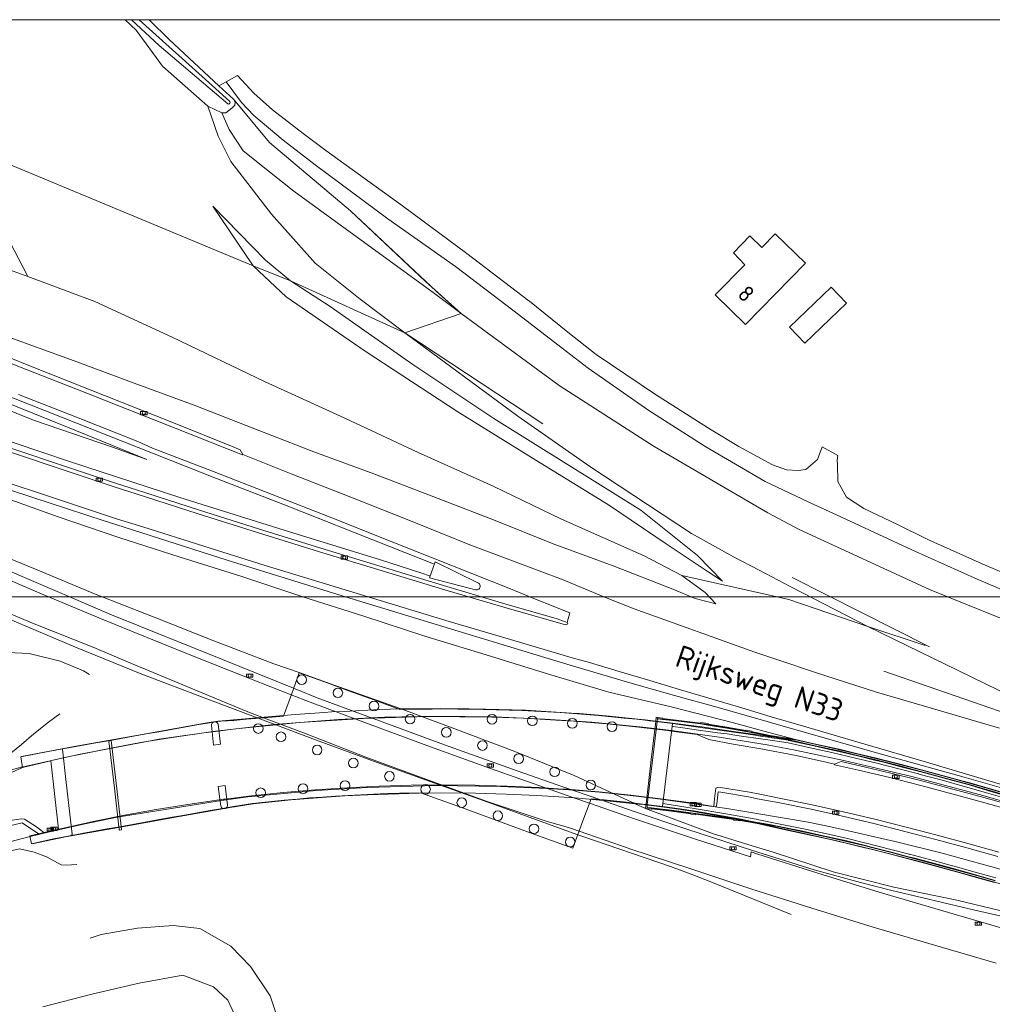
# Model space of a CAD drawing. Header units: metres. Extents: x 232777 to 233627, y 552866 to 554495.
# Tile 19 of 26: x 233156 to 233308, y 554337 to 554490. Entities that reach past the tile are written whole.
import ezdxf
from ezdxf.enums import TextEntityAlignment as Align

# ---------------------------------------------------------------- set-up
doc = ezdxf.new("R2010")
doc.units = ezdxf.units.M
doc.layers.get('0').update_dxf_attribs({"color": 251, "lineweight": 13})
doc.layers.get('Defpoints').update_dxf_attribs({"color": 241, "lineweight": 13})
for name, color, linetype, lineweight in [('A11_Hoofdgebouw_BAG_F', 7, 'Continuous', 18), ('B01_Hoofdgebouw', 7, 'Continuous', 18), ('B12_Bijgebouw_BAG', 7, 'Continuous', 13), ('B45_Kunstwerk_niveau1', 7, 'Continuous', 13), ('Q09_Vangrail', 251, 'BV-GELEIDERAIL', 13), ('Q20_Straatkolk_hart', 251, 'Continuous', 13), ('T01_Muur', 251, 'Continuous', 13), ('T02_Raster', 251, 'IE-TERREINAFSCHEIDING-KUNSTMATIG-OPEN', 13), ('T03_Hek', 251, 'IE-TERREINAFSCHEIDING-KUNSTMATIG-OPEN', 13), ('T09_Insteek_sloot', 144, 'Continuous', 13), ('T10_Cultuurscheiding', 251, 'Continuous', 13), ('T12_Taludlijn_Cultuurscheiding', 251, 'Continuous', 13), ('T13_Taludlijn', 251, 'Continuous', 13), ('T25_Erfscheiding', 251, 'Continuous', 13), ('T26_Onderdoorgang_topo', 251, 'Continuous', 13), ('V01_Kantgeslverh', 251, 'Continuous', 13), ('V05_Kanthalfverh', 251, 'Continuous', 13), ('V25_Kantverharding_niveau1', 251, 'Continuous', 13), ('W11_Waterlijn', 144, 'Continuous', 13)]:
    doc.layers.add(name, color=color, linetype=linetype, lineweight=lineweight)
doc.layers.add('Z02_Huisnummer', color=7, linetype='Continuous')
doc.layers.add('Z06_Straatnaam_1000', color=7, linetype='Continuous')
doc.styles.add('NLCS-ISO', font='NLCS-ISO.ttf', dxfattribs={"height": 2.5})
doc.linetypes.add('BV-GELEIDERAIL', pattern='A,10,-3,[108,NLCS.SHX,S=1,R=0,X=0,Y=0],-3', length=16)
doc.linetypes.add('IE-TERREINAFSCHEIDING-KUNSTMATIG-OPEN', pattern='A,7,-1.5,[67,NLCS.SHX,S=0.75,R=0,X=0,Y=0],-1.5', length=10)

# ---------------------------------------------------------------- blocks, each defined once
blk = doc.blocks.new('Q20_STRAATKOLK_HART')
at = {"color": 0}
for p, q in [((-0.5, 0.25), (-0.5, -0.25)), ((0.5, 0.25), (-0.5, 0.25)), ((0.5, 0.25), (0.5, -0.25)), ((0.5, -0.25), (-0.5, -0.25))]:
    blk.add_line(p, q, dxfattribs=at)
blk.add_circle((0, 0), 0.245, dxfattribs=at)

msp = doc.modelspace()

# ---------------------------------------------------------------- linework, layer by layer
at = {"layer": 'A11_Hoofdgebouw_BAG_F'}
msp.add_lwpolyline([(233271.93, 554454.99), (233270.07, 554456.78), (233267.49, 554454.13), (233269.27, 554452.28)], dxfattribs=at)
at = {"layer": 'B01_Hoofdgebouw'}
msp.add_lwpolyline([(233271.93, 554454.99), (233274.01, 554457.12), (233278.72, 554452.51), (233269.37, 554442.97), (233264.67, 554447.58), (233269.27, 554452.28)], dxfattribs=at)
at = {"layer": 'B12_Bijgebouw_BAG'}
msp.add_lwpolyline([(233282.75, 554448.79), (233285.15, 554446.3), (233278.66, 554440.04), (233276.26, 554442.52), (233282.75, 554448.79)], dxfattribs=at)
at = {"layer": 'B45_Kunstwerk_niveau1'}
for points in [[(233157.7, 554363.2), (233162.2, 554364.25), (233161, 554374.92), (233156.58, 554373.87), (233156.33, 554375.53), (233160.81, 554376.4), (233166.03, 554377.35), (233168, 554377.69), (233169.98, 554378.04), (233171.95, 554378.38), (233173.91, 554378.74), (233175.88, 554379.1), (233177.85, 554379.45), (233179.82, 554379.8), (233181.79, 554380.15), (233183.76, 554380.5), (233185.73, 554380.85), (233186.54, 554380.98), (233187.56, 554381.07), (233189.55, 554381.21), (233191.54, 554381.4), (233193.54, 554381.56), (233195.53, 554381.72), (233197.29, 554381.87), (233198.52, 554385.26), (233199.75, 554388.65), (233203.67, 554387.22), (233207.6, 554385.78), (233211.52, 554384.35), (233215.45, 554382.91), (233217.49, 554382.95), (233219.49, 554382.97), (233220.49, 554382.97), (233222.49, 554383), (233224.49, 554382.98), (233226.49, 554382.96), (233228.49, 554382.93), (233230.49, 554382.87), (233232.49, 554382.81), (233234.49, 554382.73), (233236.48, 554382.63), (233238.48, 554382.53), (233240.48, 554382.42), (233242.47, 554382.27), (233244.47, 554382.12), (233246.46, 554381.97), (233248.45, 554381.77), (233250.44, 554381.58)], [(233252.43, 554381.38), (233253.71, 554381.23), (233254.42, 554381.14), (233255.38, 554381.02), (233257.97, 554380.73), (233256.42, 554367.76), (233253.86, 554368.11), (233253.31, 554368.17), (233252.18, 554368.3), (233251.32, 554368.4), (233249.33, 554368.61), (233247.34, 554368.8), (233245.28, 554368.97), (233243.87, 554365.12), (233242.46, 554361.27), (233236.52, 554363.43), (233230.57, 554365.6), (233224.63, 554367.77), (233218.68, 554369.93), (233215.38, 554369.85), (233213.38, 554369.79), (233211.38, 554369.71), (233209.38, 554369.62), (233207.39, 554369.52), (233205.39, 554369.4), (233203.4, 554369.26), (233201.4, 554369.12), (233199.41, 554368.95), (233197.42, 554368.76), (233195.43, 554368.57), (233193.44, 554368.37), (233192.44, 554368.25), (233191.45, 554368.09), (233189.48, 554367.76), (233188.11, 554367.54), (233185.54, 554367.08), (233183.57, 554366.73), (233181.6, 554366.38), (233179.63, 554366.04), (233177.66, 554365.68), (233175.69, 554365.33), (233173.73, 554364.98), (233171.76, 554364.63), (233169.79, 554364.28), (233167.82, 554363.91), (233165.85, 554363.57), (233163.46, 554363.11), (233161.43, 554362.72), (233157.99, 554361.97), (233157.7, 554363.2)], [(233250.44, 554381.58), (233252.43, 554381.38)]]:
    msp.add_lwpolyline(points, dxfattribs=at)
at = {"layer": 'Defpoints'}
for points in [[(232777.83, 552874.49), (232777.83, 554490.49), (233626.33, 554490.49), (233626.33, 552874.49)], [(232867.83, 554400.49), (233536.33, 554400.49), (233536.33, 552964.49), (232867.83, 552964.49)]]:
    msp.add_lwpolyline(points, close=True, dxfattribs=at)
at = {"layer": 'Q09_Vangrail'}
for points in [[(233169.86, 554425.66), (233152.86, 554432.37)], [(233163.89, 554421.6), (233146.59, 554427.39)], [(233186.84, 554418.96), (233169.86, 554425.66)], [(233143.03, 554420.91), (233160.73, 554415.13)], [(233181.12, 554415.99), (233163.89, 554421.6)], [(233197.2, 554414.91), (233186.84, 554418.96)], [(233198.23, 554410.6), (233181.12, 554415.99)], [(233160.73, 554415.13), (233169.31, 554412.34)], [(233213.97, 554408.28), (233197.2, 554414.91)], [(233169.31, 554412.34), (233171.12, 554411.77)], [(233171.12, 554411.77), (233188.51, 554406.22)], [(233212.25, 554406.28), (233198.23, 554410.6)], [(233220.69, 554405.65), (233213.97, 554408.28)], [(233170.48, 554397.67), (233150.89, 554406.02)], [(233188.51, 554406.22), (233205.75, 554400.85)], [(233218.9, 554404.17), (233212.25, 554406.28)], [(233220.07, 554403.43), (233220.94, 554405.94)], [(233220.94, 554405.94), (233227.74, 554402.62)], [(233220.08, 554403.74), (233218.9, 554404.17)], [(233227.24, 554401.59), (233220.07, 554403.43)], [(233227.74, 554402.62), (233227.87, 554402.5)], [(233227.87, 554402.5), (233227.93, 554402.37)], [(233227.93, 554402.37), (233227.99, 554402.2)], [(233227.99, 554402.2), (233227.99, 554402.05)], [(233205.75, 554400.85), (233223.37, 554395.47)], [(233227.38, 554401.58), (233227.24, 554401.59)], [(233227.52, 554401.59), (233227.38, 554401.58)], [(233227.63, 554401.62), (233227.52, 554401.59)], [(233227.76, 554401.69), (233227.63, 554401.62)], [(233227.86, 554401.78), (233227.76, 554401.69)], [(233227.94, 554401.92), (233227.86, 554401.78)], [(233227.99, 554402.05), (233227.94, 554401.92)], [(233164.86, 554392.62), (233148.1, 554399.72)], [(233187.76, 554390.69), (233170.48, 554397.67)], [(233223.37, 554395.47), (233241, 554390.14)], [(233175.17, 554388.41), (233164.86, 554392.62)], [(233198.87, 554386.22), (233187.76, 554390.69)], [(233241, 554390.14), (233251.34, 554387.09)], [(233185.31, 554384.55), (233175.17, 554388.41)], [(233311.73, 554381.72), (233290.98, 554388.88)], [(233251.34, 554387.09), (233258.31, 554385.09)], [(233193.36, 554381.54), (233185.31, 554384.55)], [(233258.31, 554385.09), (233265.13, 554383.21)], [(233265.13, 554383.21), (233273.27, 554380.86)], [(233195.78, 554380.58), (233205.89, 554381.36)], [(233205.89, 554381.36), (233213.05, 554381.7)], [(233213.05, 554381.7), (233221.13, 554381.87)], [(233221.13, 554381.87), (233230.21, 554381.77)], [(233230.21, 554381.77), (233238.09, 554381.41)], [(233238.09, 554381.41), (233245.42, 554380.95)], [(233245.42, 554380.95), (233253.38, 554380.14)], [(233273.27, 554380.86), (233289.44, 554376.28)], [(233177.9, 554378.26), (233186.68, 554379.53)], [(233186.73, 554379.54), (233195.78, 554380.58)], [(233253.38, 554380.14), (233257.81, 554379.61)], [(233257.81, 554379.61), (233265.27, 554378.58)], [(233165.3, 554375.91), (233177.9, 554378.26)], [(233265.27, 554378.58), (233272.75, 554377.4)], [(233272.75, 554377.4), (233277.11, 554376.59)], [(233277.11, 554376.59), (233284.73, 554374.97)], [(233289.44, 554376.28), (233303.48, 554372.35)], [(233156.91, 554374.04), (233165.3, 554375.91)], [(233284.73, 554374.97), (233295.32, 554372.44)], [(233141.53, 554369.93), (233156.59, 554373.95)], [(233156.59, 554373.95), (233156.91, 554374.04)], [(233295.32, 554372.44), (233305.82, 554369.63)], [(233303.48, 554372.35), (233321, 554367.35)], [(233191.72, 554369.28), (233202.46, 554370.3)], [(233202.46, 554370.3), (233210.42, 554370.75)], [(233210.42, 554370.75), (233221.1, 554371.06)], [(233221.1, 554371.06), (233231.16, 554370.92)], [(233231.16, 554370.92), (233238.36, 554370.59)], [(233238.36, 554370.59), (233242.64, 554370.34)], [(233242.64, 554370.34), (233246.62, 554370)], [(233246.62, 554370), (233252.31, 554369.41)], [(233171.33, 554366.12), (233187.94, 554368.77)], [(233187.99, 554368.78), (233191.72, 554369.28)], [(233252.02, 554366.99), (233246.63, 554368.86)], [(233252.31, 554369.41), (233256.53, 554368.89)], [(233256.53, 554368.89), (233266.46, 554367.45)], [(233305.82, 554369.63), (233316.08, 554366.72)], [(233260.22, 554364.23), (233252.02, 554366.99)], [(233266.46, 554367.45), (233271.15, 554366.71)], [(233166.11, 554365.04), (233171.33, 554366.12)], [(233271.15, 554366.71), (233279.15, 554365.32)], [(233279.15, 554365.32), (233282.71, 554364.62)], [(233157.75, 554363.11), (233160.55, 554363.79)], [(233160.55, 554363.79), (233166.11, 554365.04)], [(233270.3, 554360.98), (233260.22, 554364.23)], [(233282.71, 554364.62), (233293.14, 554362.23)], [(233153.4, 554361.98), (233157.75, 554363.11)], [(233257.69, 554358.42), (233243.69, 554363.19), (233243.22, 554363.36)], [(233293.14, 554362.23), (233300.06, 554360.49)], [(233280.11, 554357.91), (233270.3, 554360.98)], [(233300.06, 554360.49), (233310.6, 554357.57)], [(233257.69, 554358.42), (233260.88, 554357.22)], [(233287.31, 554355.91), (233280.11, 554357.91)], [(233260.88, 554357.22), (233264.21, 554355.94)], [(233264.21, 554355.94), (233269.24, 554353.9)], [(233292.02, 554354.74), (233287.31, 554355.91)], [(233305.14, 554351.61), (233292.02, 554354.74)], [(233269.24, 554353.9), (233276.52, 554350.96)], [(233320.12, 554348.21), (233305.14, 554351.61)]]:
    msp.add_lwpolyline(points, dxfattribs=at)
at = {"layer": 'T01_Muur'}
for points in [[(233254.68, 554375.09), (233255.38, 554381.02)], [(233255.38, 554381.02), (233255.46, 554381.72)], [(233255.46, 554381.72), (233255.7, 554381.68)], [(233255.67, 554381.46), (233255.62, 554381.04)], [(233255.7, 554381.68), (233255.67, 554381.46)], [(233256.43, 554381.35), (233255.67, 554381.46)], [(233255.7, 554381.68), (233256.46, 554381.57)], [(233255.73, 554381.53), (233256.44, 554381.42)], [(233258.04, 554381.17), (233256.43, 554381.35)], [(233256.44, 554381.42), (233259.4, 554381.09)], [(233256.46, 554381.57), (233256.45, 554381.49)], [(233256.45, 554381.49), (233259.41, 554381.16)], [(233259.4, 554381.02), (233258.04, 554381.17)], [(233259.4, 554381.09), (233262.38, 554380.72)], [(233262.37, 554380.65), (233259.4, 554381.02)], [(233259.41, 554381.16), (233262.39, 554380.79)], [(233263.51, 554380.48), (233262.37, 554380.65)], [(233262.38, 554380.72), (233263.52, 554380.55)], [(233262.39, 554380.79), (233262.4, 554380.87)], [(233262.4, 554380.87), (233263.54, 554380.7)], [(233263.54, 554380.7), (233263.53, 554380.62)], [(233266.46, 554380.01), (233263.51, 554380.48)], [(233263.52, 554380.55), (233266.47, 554380.08)], [(233263.53, 554380.62), (233266.48, 554380.15)], [(233269.42, 554379.47), (233266.46, 554380.01)], [(233266.47, 554380.08), (233269.43, 554379.54)], [(233266.48, 554380.15), (233269.45, 554379.61)], [(233270.25, 554379.32), (233269.42, 554379.47)], [(233269.43, 554379.54), (233270.27, 554379.39)], [(233269.45, 554379.61), (233269.46, 554379.69)], [(233269.46, 554379.69), (233270.3, 554379.54)], [(233276.08, 554378.11), (233273.18, 554378.74), (233272.96, 554378.78), (233270.25, 554379.32)], [(233270.27, 554379.39), (233272.97, 554378.85), (233273.19, 554378.8), (233276.15, 554378.17)], [(233270.3, 554379.54), (233270.28, 554379.46)], [(233270.28, 554379.46), (233272.98, 554378.92), (233273.21, 554378.87), (233277.18, 554378.23)], [(233276.13, 554378.1), (233276.08, 554378.11)], [(233277.1, 554377.89), (233276.13, 554378.1)], [(233276.15, 554378.17), (233277.12, 554377.96)], [(233280.04, 554377.24), (233277.1, 554377.89)], [(233277.12, 554377.96), (233280.05, 554377.31)], [(233277.18, 554378.23), (233280.11, 554377.58)], [(233280.11, 554377.58), (233283.02, 554376.92)], [(233282.94, 554376.58), (233280.04, 554377.24)], [(233280.05, 554377.31), (233282.96, 554376.65)], [(233283.94, 554376.37), (233282.94, 554376.58)], [(233282.96, 554376.65), (233283.95, 554376.44)], [(233283.02, 554376.92), (233284.02, 554376.71)], [(233286.84, 554375.68), (233283.94, 554376.37)], [(233283.95, 554376.44), (233286.85, 554375.74)], [(233284.02, 554376.71), (233286.92, 554376.02)], [(233254.56, 554374.11), (233254.68, 554375.09)], [(233289.74, 554374.97), (233286.84, 554375.68)], [(233286.85, 554375.74), (233289.76, 554375.04)], [(233286.92, 554376.02), (233289.83, 554375.31)], [(233290.74, 554374.74), (233289.74, 554374.97)], [(233289.76, 554375.04), (233290.76, 554374.8)], [(233289.83, 554375.31), (233290.83, 554375.08)], [(233293.63, 554373.99), (233290.74, 554374.74)], [(233290.76, 554374.8), (233293.65, 554374.06)], [(233290.83, 554375.08), (233293.72, 554374.33)], [(233253.86, 554368.19), (233254.56, 554374.11)], [(233296.52, 554373.23), (233293.63, 554373.99)], [(233293.65, 554374.06), (233296.54, 554373.3)], [(233293.72, 554374.33), (233296.61, 554373.57)], [(233297.51, 554372.96), (233296.52, 554373.23)], [(233296.54, 554373.3), (233297.53, 554373.03)], [(233296.61, 554373.57), (233297.6, 554373.3)], [(233300.38, 554372.19), (233297.51, 554372.96)], [(233297.53, 554373.03), (233300.4, 554372.26)], [(233297.6, 554373.3), (233300.47, 554372.53)], [(233303.27, 554371.4), (233300.38, 554372.19)], [(233300.4, 554372.26), (233303.29, 554371.46)], [(233300.47, 554372.53), (233303.36, 554371.73)], [(233303.29, 554371.46), (233304.28, 554371.2)], [(233303.36, 554371.73), (233304.36, 554371.47)], [(233304.36, 554371.47), (233307.22, 554370.64)], [(233304.26, 554371.14), (233303.27, 554371.4)], [(233307.12, 554370.3), (233304.26, 554371.14)], [(233304.28, 554371.2), (233307.14, 554370.37)], [(233310, 554369.47), (233307.12, 554370.3)], [(233307.14, 554370.37), (233310.02, 554369.54)], [(233307.22, 554370.64), (233310.1, 554369.81)], [(233253.77, 554367.45), (233253.86, 554368.19)], [(233254, 554367.42), (233253.77, 554367.45)], [(233254, 554367.42), (233254.02, 554367.64)], [(233254.68, 554367.36), (233254, 554367.42)], [(233254.06, 554368.03), (233254.02, 554367.64)], [(233254.02, 554367.64), (233254.71, 554367.58)], [(233254.06, 554367.57), (233254.7, 554367.51)], [(233254.69, 554367.44), (233254.68, 554367.36)], [(233257.83, 554367.05), (233254.69, 554367.44)], [(233254.7, 554367.51), (233257.84, 554367.12)], [(233254.71, 554367.58), (233256.4, 554367.37)], [(233256.4, 554367.37), (233257.84, 554367.19)], [(233260.83, 554366.66), (233257.83, 554367.05)], [(233257.84, 554367.19), (233260.85, 554366.8)], [(233257.84, 554367.12), (233260.84, 554366.73)], [(233260.85, 554366.8), (233261.63, 554366.71)], [(233260.82, 554366.58), (233260.83, 554366.66)], [(233261.6, 554366.49), (233260.82, 554366.58)], [(233260.84, 554366.73), (233261.62, 554366.64)], [(233261.62, 554366.57), (233261.6, 554366.49)], [(233261.62, 554366.64), (233264.58, 554366.22)], [(233264.57, 554366.15), (233261.62, 554366.57)], [(233261.63, 554366.71), (233264.58, 554366.29)], [(233267.54, 554365.73), (233264.57, 554366.15)], [(233264.58, 554366.29), (233267.56, 554365.86)], [(233264.58, 554366.22), (233267.55, 554365.8)], [(233267.53, 554365.65), (233267.54, 554365.73)], [(233268.52, 554365.52), (233267.53, 554365.65)], [(233267.55, 554365.8), (233268.54, 554365.67)], [(233267.56, 554365.86), (233268.55, 554365.73)], [(233268.53, 554365.6), (233268.52, 554365.52)], [(233270.92, 554365.18), (233268.53, 554365.6)], [(233268.54, 554365.67), (233270.93, 554365.25)], [(233268.55, 554365.73), (233270.95, 554365.32)], [(233270.95, 554365.32), (233271.5, 554365.22)], [(233271.48, 554365.08), (233270.92, 554365.18)], [(233270.93, 554365.25), (233271.49, 554365.15)], [(233275.36, 554364.19), (233271.48, 554365.08)], [(233271.49, 554365.15), (233274.42, 554364.64)], [(233271.5, 554365.22), (233274.45, 554364.71)], [(233274.42, 554364.64), (233275.42, 554364.46)], [(233274.45, 554364.71), (233275.43, 554364.53)], [(233278.27, 554363.58), (233275.36, 554364.19)], [(233275.42, 554364.46), (233278.33, 554363.85)], [(233275.43, 554364.53), (233278.35, 554363.92)], [(233278.33, 554363.85), (233281.26, 554363.2)], [(233278.35, 554363.92), (233281.28, 554363.27)], [(233281.2, 554362.93), (233278.27, 554363.58)], [(233282.19, 554362.72), (233281.2, 554362.93)], [(233281.26, 554363.2), (233282.25, 554363)], [(233281.28, 554363.27), (233282.27, 554363.07)], [(233285.1, 554362.07), (233282.19, 554362.72)], [(233282.25, 554363), (233285.16, 554362.34)], [(233282.27, 554363.07), (233285.18, 554362.41)], [(233285.16, 554362.34), (233288.08, 554361.62)], [(233285.18, 554362.41), (233288.09, 554361.69)], [(233288.01, 554361.35), (233285.1, 554362.07)], [(233288.97, 554361.12), (233288.01, 554361.35)], [(233288.08, 554361.62), (233289.03, 554361.39)], [(233288.09, 554361.69), (233289.05, 554361.46)], [(233291.86, 554360.38), (233288.97, 554361.12)], [(233289.03, 554361.39), (233291.93, 554360.65)], [(233289.05, 554361.46), (233291.95, 554360.72)], [(233291.95, 554360.72), (233294.84, 554359.95)], [(233294.75, 554359.61), (233291.86, 554360.38)], [(233291.93, 554360.65), (233294.82, 554359.88)], [(233295.73, 554359.37), (233294.75, 554359.61)], [(233294.82, 554359.88), (233295.8, 554359.64)], [(233294.84, 554359.95), (233295.82, 554359.7)], [(233298.64, 554358.59), (233295.73, 554359.37)], [(233295.8, 554359.64), (233298.71, 554358.86)], [(233295.82, 554359.7), (233298.73, 554358.93)], [(233301.52, 554357.8), (233298.64, 554358.59)], [(233298.71, 554358.86), (233301.59, 554358.07)], [(233298.73, 554358.93), (233301.61, 554358.14)], [(233302.49, 554357.54), (233301.52, 554357.8)], [(233301.59, 554358.07), (233302.56, 554357.81)], [(233301.61, 554358.14), (233302.58, 554357.88)], [(233302.56, 554357.81), (233305.45, 554357)], [(233302.58, 554357.88), (233305.47, 554357.07)], [(233305.37, 554356.73), (233302.49, 554357.54)], [(233308.25, 554355.92), (233305.37, 554356.73)], [(233305.45, 554357), (233308.32, 554356.19)], [(233305.47, 554357.07), (233308.34, 554356.25)]]:
    msp.add_lwpolyline(points, dxfattribs=at)
at = {"layer": 'T02_Raster'}
for points in [[(233225.04, 554444.65), (233221.13, 554448.16), (233207.75, 554460.69), (233195.13, 554471.34), (233189.48, 554478.09)], [(233225.04, 554444.65), (233240.32, 554433.45), (233255.15, 554423.93), (233272.89, 554413.6), (233277.77, 554410.96)], [(233314.57, 554394.99), (233298.1, 554401.64), (233277.77, 554410.96)], [(233272.95, 554378.72), (233272.46, 554378.78), (233267.51, 554379.46), (233262.56, 554380.18), (233257.6, 554380.83), (233255.39, 554381.09)], [(233364.53, 554353.83), (233359.73, 554355.23), (233354.94, 554356.64), (233350.14, 554358.05), (233345.34, 554359.47), (233340.55, 554360.87), (233335.75, 554362.28), (233330.95, 554363.69), (233326.15, 554365.1), (233317.28, 554367.68), (233314.49, 554368.47), (233306.51, 554370.77), (233301.7, 554372.13), (233296.87, 554373.45), (233292.03, 554374.72), (233287.17, 554375.9), (233282.3, 554377.02), (233277.42, 554378.11), (233272.95, 554378.72)], [(233253.84, 554368.03), (233257.11, 554367.62), (233260.71, 554367.1), (233265.38, 554366.28), (233270.15, 554365.45), (233270.94, 554365.27)], [(233270.94, 554365.27), (233276.2, 554364.07), (233283.22, 554362.53), (233289.05, 554361.15), (233297.16, 554359.04), (233305.26, 554356.82), (233311.04, 554355.19), (233316.79, 554353.49), (233320.25, 554352.48), (233324.84, 554351.12), (233330.6, 554349.41), (233337.51, 554347.39), (233346.7, 554344.67), (233354.76, 554342.31), (233361.72, 554340.25)]]:
    msp.add_lwpolyline(points, dxfattribs=at)
at = {"layer": 'T03_Hek'}
for points in [[(233203.7, 554382.42), (233199.14, 554382.11)], [(233204.8, 554382.52), (233203.7, 554382.42)], [(233206.74, 554382.62), (233204.8, 554382.52)], [(233212.26, 554382.89), (233206.74, 554382.62)], [(233215.61, 554382.99), (233212.26, 554382.89)], [(233221.86, 554383.06), (233215.61, 554382.99)], [(233226.29, 554383.01), (233221.86, 554383.06)], [(233228.79, 554382.98), (233226.29, 554383.01)], [(233235.03, 554382.78), (233228.79, 554382.98)], [(233242.23, 554382.35), (233235.03, 554382.78)], [(233243.43, 554382.26), (233242.23, 554382.35)], [(233247.66, 554381.92), (233243.43, 554382.26)], [(233185.64, 554380.88), (233175.26, 554379.03)], [(233187.11, 554381.1), (233185.64, 554380.88)], [(233190.69, 554381.4), (233187.11, 554381.1)], [(233197.32, 554381.96), (233190.69, 554381.4)], [(233199.14, 554382.11), (233197.32, 554381.96)], [(233252.64, 554381.42), (233247.66, 554381.92)], [(233253.71, 554381.29), (233252.64, 554381.42)], [(233255.39, 554381.09), (233253.71, 554381.29)], [(233175.26, 554379.03), (233164.63, 554377.13)], [(233164.63, 554377.13), (233156.44, 554375.58)], [(233215.26, 554369.77), (233220.05, 554369.9)], [(233220.05, 554369.9), (233227.25, 554369.86)], [(233192.54, 554368.18), (233198.5, 554368.8)], [(233198.5, 554368.8), (233203.28, 554369.18)], [(233203.28, 554369.18), (233206.86, 554369.42)], [(233206.86, 554369.42), (233210.45, 554369.58)], [(233210.45, 554369.58), (233215.26, 554369.77)], [(233227.25, 554369.86), (233232.02, 554369.72)], [(233232.02, 554369.72), (233236.8, 554369.52)], [(233236.8, 554369.52), (233242.82, 554369.11)], [(233242.82, 554369.11), (233248.78, 554368.57)], [(233248.78, 554368.57), (233252.17, 554368.21)], [(233181.03, 554366.2), (233188.98, 554367.61)], [(233188.98, 554367.61), (233192.54, 554368.18)], [(233252.17, 554368.21), (233253.54, 554368.07)], [(233253.54, 554368.07), (233253.84, 554368.03)], [(233171.57, 554364.52), (233181.03, 554366.2)], [(233163.3, 554363.04), (233171.57, 554364.52)], [(233158.07, 554361.97), (233163.3, 554363.04)]]:
    msp.add_lwpolyline(points, dxfattribs=at)
at = {"layer": 'T09_Insteek_sloot'}
for points in [[(233185.5, 554477), (233178.39, 554483.23), (233174.3, 554488.88), (233172.59, 554490.49)], [(233189.48, 554478.09), (233189.73, 554477.62), (233189.7, 554477.16), (233189.3, 554476.74), (233188.29, 554475.95), (233187.67, 554475.96)], [(233187.67, 554475.96), (233185.5, 554477)]]:
    msp.add_lwpolyline(points, dxfattribs=at)
at = {"layer": 'T10_Cultuurscheiding'}
for points in [[(233187.21, 554480.19), (233188.37, 554480.81)], [(233185.5, 554477), (233187.12, 554472.33), (233189.09, 554468.38), (233195.42, 554460.16), (233202.22, 554452.52), (233209.27, 554446.92), (233216.25, 554441.65)], [(233276.14, 554400.06), (233259.45, 554403.8), (233253.55, 554406.89), (233240.67, 554412.6), (233229.99, 554417.74), (233218.29, 554422.98), (233206.88, 554428.36), (233194.46, 554434.03), (233179.94, 554440.98), (233167.86, 554446.52), (233157.42, 554450.46), (233146.64, 554471.1)], [(233192.57, 554452.1), (233153.82, 554468.23)], [(233192.57, 554452.1), (233186.25, 554461.39), (233194.5, 554452.99), (233198.39, 554449.79)], [(233198.39, 554449.79), (233204.56, 554445.77), (233217.45, 554436.7), (233230.09, 554428.27), (233241.89, 554420.97), (233253.06, 554414.01), (233261.91, 554406.93), (233265.77, 554402.94), (233263.39, 554404.48), (233256.98, 554408.76), (233248.02, 554414.81), (233236.65, 554421.79), (233224.48, 554429.36), (233210.06, 554438.81), (233197.72, 554447.28), (233192.57, 554452.1)], [(233198.39, 554449.79), (233192.57, 554452.1)], [(233216.25, 554441.65), (233198.39, 554449.79)], [(233225.04, 554444.65), (233216.25, 554441.65)], [(233276.44, 554402.02), (233271.5, 554404.63), (233267.5, 554406.74), (233260.95, 554410.38), (233245.09, 554420.81), (233233.86, 554428.65), (233216.25, 554441.65)], [(233216.25, 554441.65), (233237.76, 554427.45)], [(233276.66, 554403.51), (233298.08, 554392.69)], [(233288.48, 554395.87), (233276.44, 554402.02)], [(233288.48, 554395.87), (233276.14, 554400.06)], [(233297.44, 554392.9), (233288.48, 554395.87)], [(233162.44, 554390.45), (233157.61, 554391.65), (233153.16, 554391.83), (233145.49, 554390.22), (233136.3, 554388.44), (233132.45, 554387.78), (233125.03, 554385.38), (233117.05, 554382.9), (233107.85, 554379.95), (233105.25, 554378.83)]]:
    msp.add_lwpolyline(points, dxfattribs=at)
at = {"layer": 'T12_Taludlijn_Cultuurscheiding'}
for points in [[(233031.69, 554477.17), (233031.92, 554477.59), (233032.32, 554477.82), (233032.67, 554477.75), (233039.9, 554475.42), (233048.27, 554471.81), (233053.73, 554469.49), (233065.5, 554464.2), (233072.64, 554460.99), (233083.51, 554455.84), (233095.85, 554450.81), (233107.64, 554446.66), (233120.49, 554441.89), (233133.87, 554437.13), (233147.15, 554432.51), (233158.29, 554428.04), (233170.59, 554423.84), (233175.96, 554421.91)], [(233276.44, 554402.02), (233271.5, 554404.63), (233267.5, 554406.74), (233260.95, 554410.38), (233245.09, 554420.81), (233233.86, 554428.65), (233216.25, 554441.65), (233209.27, 554446.92), (233202.22, 554452.52), (233195.42, 554460.16), (233189.09, 554468.38), (233187.12, 554472.33), (233185.5, 554477)], [(233265.77, 554402.94), (233261.91, 554406.93), (233253.06, 554414.01), (233241.89, 554420.97), (233230.09, 554428.27), (233217.45, 554436.7), (233204.56, 554445.77), (233198.39, 554449.79), (233194.5, 554452.99), (233186.25, 554461.39)], [(233264.76, 554399.37), (233261.53, 554400.21), (233258.05, 554401.68), (233248.73, 554405.31), (233239.35, 554408.76), (233230.06, 554412.47), (233220.73, 554416.08), (233211.39, 554419.64), (233202.01, 554423.11), (233192.68, 554426.73), (233183.38, 554430.4), (233173.97, 554433.78), (233164.61, 554437.3), (233153.43, 554441.35)], [(233152.69, 554416.35), (233162.12, 554412.95), (233171.62, 554409.73), (233181.19, 554406.65), (233190.79, 554403.66), (233200.31, 554400.49), (233209.85, 554397.47), (233219.35, 554394.36), (233228.91, 554391.43), (233238.47, 554388.49), (233248.05, 554385.63), (233254.06, 554384.19), (233257.8, 554383.3), (233267.49, 554380.82), (233273.04, 554379.34)], [(233405.49, 554350), (233405.45, 554350.94), (233405.34, 554351.7), (233404.83, 554352.55), (233403.95, 554353.1), (233402.5, 554353.56), (233400.86, 554353.73), (233399.63, 554353.81), (233384.5, 554358.5), (233362.94, 554365.33), (233341.94, 554372.2), (233327.48, 554377.71), (233312.82, 554384.02), (233298.63, 554390.9), (233288.48, 554395.87), (233276.44, 554402.02)], [(233065.87, 554335.65), (233068.48, 554337.23), (233073.9, 554340.47), (233082.07, 554345.59), (233090.84, 554350.52), (233099.13, 554354.73), (233107.57, 554358.74), (233116.34, 554362.54), (233123.23, 554365.2), (233125.63, 554366.12), (233134.79, 554369.45), (233144, 554372.24), (233149.95, 554374.33), (233153.14, 554375.42), (233154.77, 554376.09), (233156.4, 554377.47), (233158.33, 554379.11), (233160.61, 554380.94), (233162.41, 554382.24)], [(233273.04, 554379.34), (233277.18, 554378.23)], [(233165.03, 554358.73), (233164.21, 554358.67), (233162.71, 554358.65), (233160.34, 554359.92), (233158.38, 554360.66), (233156.1, 554361.17), (233149.15, 554359.62), (233147.55, 554359.16), (233140.85, 554357.21), (233132.82, 554354.44), (233125.81, 554351.92), (233116.84, 554348.2), (233107, 554343.59), (233097.26, 554338.71), (233090.16, 554334.81)], [(233167.15, 554347.26), (233168.85, 554347.8), (233174.53, 554348.83), (233180.08, 554349.24), (233184.23, 554348.74), (233189.07, 554346), (233192.14, 554342.82), (233195.23, 554338.23), (233196.66, 554333.89)]]:
    msp.add_lwpolyline(points, dxfattribs=at)
at = {"layer": 'T13_Taludlijn'}
for points in [[(233068.55, 554490.49), (233071.36, 554488.04), (233079.25, 554482.25), (233087.28, 554477.35), (233096.19, 554472.92), (233104.78, 554469.19), (233113.62, 554465.8), (233124.67, 554461.7), (233134.92, 554458.27), (233146.49, 554454.39), (233157.42, 554450.46), (233167.86, 554446.52), (233179.94, 554440.98), (233194.46, 554434.03), (233206.88, 554428.36), (233218.29, 554422.98), (233229.99, 554417.74), (233240.67, 554412.6), (233253.55, 554406.89), (233259.45, 554403.8), (233263.08, 554401.15), (233264.76, 554399.37)], [(233187.67, 554475.96), (233188.8, 554473.37), (233190.98, 554470.06), (233195.39, 554466.55), (233198.92, 554463.73), (233220.83, 554447.79), (233225.04, 554444.65)], [(233175.96, 554421.91), (233163.57, 554426.95), (233150.28, 554432.29), (233137.16, 554437.39), (233122.48, 554443.09), (233109.11, 554448.38), (233095.55, 554454.55), (233084.54, 554461.15), (233074.64, 554468.02), (233065.6, 554474.34)], [(233186.25, 554461.39), (233192.57, 554452.1), (233197.72, 554447.28), (233210.06, 554438.81), (233224.48, 554429.36), (233236.65, 554421.79), (233248.02, 554414.81), (233256.98, 554408.76), (233263.39, 554404.48), (233265.77, 554402.94)], [(233038.32, 554458.12), (233057.69, 554449.99), (233072.02, 554443.98), (233076.58, 554441.92), (233085.6, 554437.59), (233094.63, 554433.27), (233103.71, 554429.08), (233112.71, 554424.71), (233121.87, 554420.7), (233130.98, 554416.55), (233140.22, 554412.74), (233149.31, 554408.57), (233158.58, 554404.81), (233167.8, 554400.93), (233177.14, 554397.32), (233186.4, 554393.6), (233195.77, 554390.02), (233199.75, 554388.68), (233205.21, 554386.72), (233214.64, 554383.39), (233215.89, 554382.92)], [(233105.25, 554378.83), (233107.85, 554379.95), (233117.05, 554382.9), (233125.03, 554385.38), (233132.45, 554387.78), (233136.3, 554388.44), (233145.49, 554390.22), (233153.16, 554391.83), (233157.61, 554391.65), (233162.44, 554390.45), (233166.09, 554388.95), (233167.05, 554388.37)], [(233251.88, 554368.33), (233252.17, 554368.2), (233253.77, 554367.45)], [(233253.77, 554367.45), (233264.22, 554363.57), (233270.4, 554361.66)], [(233270.4, 554361.66), (233273.69, 554360.64), (233283.07, 554357.58), (233292.55, 554355.22), (233302.36, 554353.18), (233312.07, 554350.83), (233321.83, 554348.61), (233331.6, 554346.47), (233341.39, 554344.3), (233351.14, 554342.14), (233360.93, 554339.93), (233367.42, 554338.94), (233372.95, 554338.55)], [(233190.58, 554333.32), (233188.61, 554337.55), (233186.35, 554339.68), (233181.59, 554341.47), (233174.79, 554340.22), (233167.39, 554338.52), (233159.74, 554336.54)]]:
    msp.add_lwpolyline(points, dxfattribs=at)
at = {"layer": 'T25_Erfscheiding'}
for points in [[(233176.32, 554490.49), (233179.51, 554487.33), (233187.21, 554480.19)], [(233187.21, 554480.19), (233189.48, 554478.09)], [(233189.48, 554478.09), (233195.13, 554471.34), (233207.75, 554460.69), (233219.38, 554449.72), (233225.04, 554444.65), (233240.32, 554433.45), (233255.15, 554423.93), (233272.89, 554413.6), (233277.77, 554410.96), (233298.1, 554401.64), (233314.57, 554394.99), (233334.53, 554388.66)]]:
    msp.add_lwpolyline(points, dxfattribs=at)
at = {"layer": 'T26_Onderdoorgang_topo'}
for points in [[(233200.89, 554387.55, 1), (233199.39, 554387.55)], [(233199.39, 554387.55, 1), (233200.89, 554387.55)], [(233206.53, 554385.5, 1), (233205.03, 554385.5)], [(233205.03, 554385.5, 1), (233206.53, 554385.5)], [(233212.17, 554383.45, 1), (233210.67, 554383.45)], [(233210.67, 554383.45, 1), (233212.17, 554383.45)], [(233194.12, 554379.94, 1), (233192.62, 554379.94)], [(233217.8, 554381.4, 1), (233216.3, 554381.4)], [(233216.3, 554381.4, 1), (233217.8, 554381.4)], [(233230.58, 554381.39, 1), (233229.08, 554381.39)], [(233229.08, 554381.39, 1), (233230.58, 554381.39)], [(233236.87, 554381.14, 1), (233235.37, 554381.14)], [(233235.37, 554381.14, 1), (233236.87, 554381.14)], [(233243.11, 554380.76, 1), (233241.61, 554380.76)], [(233241.61, 554380.76, 1), (233243.11, 554380.76)], [(233249.31, 554380.24, 1), (233247.81, 554380.24)], [(233192.62, 554379.94, 1), (233194.12, 554379.94)], [(233197.66, 554378.65, 1), (233196.16, 554378.65)], [(233223.45, 554379.35, 1), (233221.95, 554379.35)], [(233221.95, 554379.35, 1), (233223.45, 554379.35)], [(233247.81, 554380.24, 1), (233249.31, 554380.24)], [(233196.16, 554378.65, 1), (233197.66, 554378.65)], [(233229.09, 554377.29, 1), (233227.59, 554377.29)], [(233203.3, 554376.6, 1), (233201.8, 554376.6)], [(233201.8, 554376.6, 1), (233203.3, 554376.6)], [(233227.59, 554377.29, 1), (233229.09, 554377.29)], [(233208.94, 554374.55, 1), (233207.44, 554374.55)], [(233207.44, 554374.55, 1), (233208.94, 554374.55)], [(233234.73, 554375.24, 1), (233233.23, 554375.24)], [(233233.23, 554375.24, 1), (233234.73, 554375.24)], [(233214.58, 554372.49, 1), (233213.08, 554372.49)], [(233240.35, 554373.19, 1), (233238.85, 554373.19)], [(233238.85, 554373.19, 1), (233240.35, 554373.19)], [(233207.65, 554371.02, 1), (233206.15, 554371.02)], [(233213.08, 554372.49, 1), (233214.58, 554372.49)], [(233246, 554371.13, 1), (233244.5, 554371.13)], [(233194.48, 554369.92, 1), (233192.98, 554369.92)], [(233192.98, 554369.92, 1), (233194.48, 554369.92)], [(233201.09, 554370.56, 1), (233199.59, 554370.56)], [(233199.59, 554370.56, 1), (233201.09, 554370.56)], [(233206.15, 554371.02, 1), (233207.65, 554371.02)], [(233220.21, 554370.45, 1), (233218.71, 554370.45)], [(233218.71, 554370.45, 1), (233220.21, 554370.45)], [(233244.5, 554371.13, 1), (233246, 554371.13)], [(233225.86, 554368.39, 1), (233224.36, 554368.39)], [(233224.36, 554368.39, 1), (233225.86, 554368.39)], [(233231.49, 554366.34, 1), (233229.99, 554366.34)], [(233229.99, 554366.34, 1), (233231.49, 554366.34)], [(233237.13, 554364.3, 1), (233235.63, 554364.3)], [(233235.63, 554364.3, 1), (233237.13, 554364.3)], [(233242.77, 554362.24, 1), (233241.27, 554362.24)], [(233241.27, 554362.24, 1), (233242.77, 554362.24)]]:
    msp.add_lwpolyline(points, format="xyb", dxfattribs=at)
for points in [[(233246.63, 554368.86), (233240.9, 554370.84), (233233.73, 554373.35), (233222.43, 554377.42), (233202.56, 554384.73), (233198.87, 554386.22)], [(233245.03, 554368.29), (233242.46, 554369.17), (233239.05, 554370.36), (233229.61, 554373.69), (233220.21, 554377.1), (233210.83, 554380.56), (233201.46, 554384.04), (233198.5, 554385.2)], [(233215.89, 554382.92), (233224.01, 554379.89), (233233.37, 554376.36), (233242.64, 554372.59), (233251.76, 554368.39), (233251.88, 554368.33)], [(233186.05, 554380.56), (233186.11, 554380.68)], [(233186.11, 554380.68), (233186.18, 554380.8)], [(233186.18, 554380.8), (233186.29, 554380.9)], [(233186.29, 554380.9), (233186.38, 554380.94)], [(233186.38, 554380.94), (233186.47, 554380.97)], [(233186.47, 554380.97), (233186.56, 554380.98)], [(233186.56, 554380.98), (233186.67, 554380.97)], [(233186.67, 554380.97), (233186.79, 554380.94)], [(233186.79, 554380.94), (233186.88, 554380.89)], [(233186.88, 554380.89), (233186.98, 554380.8)], [(233186.98, 554380.8), (233187.05, 554380.72)], [(233187.05, 554380.72), (233187.09, 554380.6)], [(233243.22, 554363.36), (233229.92, 554368.2), (233212.48, 554374.46), (233202.31, 554378.2), (233193.36, 554381.54)], [(233243.43, 554363.91), (233241.76, 554364.49), (233238.41, 554365.45), (233228.92, 554368.63), (233219.52, 554372.04), (233210.14, 554375.49), (233200.82, 554379.13), (233194.18, 554381.61)], [(233254.06, 554368.03), (233255.62, 554381.04)], [(233186.04, 554380.45), (233186.05, 554380.56)], [(233186.39, 554377.36), (233186.04, 554380.45)], [(233187.09, 554380.6), (233187.49, 554377.51)], [(233171.6, 554364.6), (233170.9, 554370.63), (233170.07, 554377.6), (233170.05, 554377.71), (233170.07, 554378.04), (233170.38, 554378.1), (233171.27, 554370.51), (233171.96, 554364.67)], [(233162.8, 554376.76), (233162.8, 554376.73), (233163.39, 554371.53), (233164.33, 554363.45), (233164.34, 554363.35), (233164.05, 554363.22)], [(233187.49, 554377.51), (233186.39, 554377.36)], [(233187.1, 554370.92), (233188.21, 554371.07)], [(233187.51, 554367.83), (233187.1, 554370.92)], [(233188.21, 554371.07), (233188.56, 554367.98)], [(233187.55, 554367.71), (233187.51, 554367.83)], [(233187.62, 554367.63), (233187.55, 554367.71)], [(233187.72, 554367.54), (233187.62, 554367.63)], [(233187.82, 554367.49), (233187.72, 554367.54)], [(233187.92, 554367.46), (233187.82, 554367.49)], [(233188.04, 554367.45), (233187.92, 554367.46)], [(233188.13, 554367.46), (233188.04, 554367.45)], [(233188.22, 554367.49), (233188.13, 554367.46)], [(233188.31, 554367.54), (233188.22, 554367.49)], [(233188.42, 554367.64), (233188.31, 554367.54)], [(233188.49, 554367.75), (233188.42, 554367.64)], [(233188.55, 554367.87), (233188.49, 554367.75)], [(233188.56, 554367.98), (233188.55, 554367.87)]]:
    msp.add_lwpolyline(points, dxfattribs=at)
at = {"layer": 'V01_Kantgeslverh'}
for points in [[(233059.68, 554490.49), (233064.05, 554485.98), (233071.44, 554479.33), (233079.26, 554473.1), (233087.51, 554467.53), (233096.09, 554462.46), (233104.99, 554457.93), (233106.83, 554457.1), (233111.18, 554455.17), (233120.38, 554451.3), (233129.66, 554447.58), (233137.61, 554444.42), (233148.28, 554440.29), (233157.57, 554436.57), (233166.86, 554432.89), (233177.09, 554428.83), (233180.14, 554427.64), (233189.42, 554423.9), (233190.55, 554423.41), (233190.93, 554422.68)], [(233198.5, 554385.2), (233192.12, 554387.69), (233182.83, 554391.39), (233173.56, 554395.14), (233168.49, 554397.21), (233159.27, 554401.07), (233150.08, 554405.02), (233140.91, 554409), (233131.75, 554413.03), (233122.64, 554417.16), (233113.53, 554421.28), (233104.42, 554425.41), (233099.73, 554427.57), (233097.66, 554428.53), (233088.55, 554432.67), (233079.48, 554436.83), (233070.37, 554440.97), (233061.23, 554445.04), (233052.09, 554449.09), (233042.92, 554453.07), (233033.74, 554457.01), (233030.05, 554458.56), (233028.43, 554459.25)], [(233055.03, 554459.78), (233055.12, 554460.01), (233056.18, 554459.59), (233065.11, 554456.11), (233074.44, 554452.51), (233083.79, 554448.96), (233093.15, 554445.45), (233104.9, 554441.08), (233114.31, 554437.69), (233123.73, 554434.33), (233133.15, 554430.98), (233142.61, 554427.74), (233152.08, 554424.53), (233161.57, 554421.37), (233171.07, 554418.23), (233174.51, 554417.12), (233184.03, 554414.06), (233193.56, 554411.04), (233203.12, 554408.08), (233212.67, 554405.14), (233222.24, 554402.24), (233231.83, 554399.41), (233239.97, 554397.03), (233241.53, 554396.47)], [(233194.18, 554381.61), (233191.45, 554382.63), (233182.22, 554386.48), (233172.98, 554390.32), (233167.7, 554392.56), (233158.41, 554396.26), (233149.18, 554400.12), (233140.02, 554404.12), (233130.89, 554408.2), (233121.75, 554412.27), (233112.53, 554416.1), (233103.22, 554419.77), (233098.77, 554421.5), (233097.18, 554422.13), (233087.86, 554425.77), (233078.56, 554429.43), (233069.23, 554433.02), (233059.89, 554436.62), (233050.74, 554440.65), (233041.57, 554444.64), (233032.4, 554448.63), (233028.52, 554450.2), (233028.2, 554450.33)], [(233190.93, 554422.68), (233190.91, 554422.62), (233189.18, 554423.31), (233179.88, 554426.98), (233176.84, 554428.2), (233175.91, 554428.58), (233166.6, 554432.24), (233157.3, 554435.9), (233148, 554439.58)], [(233241.53, 554396.47), (233241.99, 554397.99), (233236.11, 554400.35), (233232.71, 554401.72), (233223.41, 554405.4), (233214.12, 554409.1), (233204.82, 554412.78), (233195.51, 554416.42), (233186.21, 554420.1), (233176.87, 554423.69), (233174.55, 554424.71), (233165.26, 554428.42), (233155.94, 554432.05)], [(233241.53, 554396.47), (233241.65, 554396.26), (233241.28, 554396.12), (233231.67, 554398.88), (233222.08, 554401.69), (233212.51, 554404.59), (233202.93, 554407.5), (233193.39, 554410.48), (233183.85, 554413.49), (233174.32, 554416.53), (233170.87, 554417.66), (233161.38, 554420.82), (233151.9, 554424)], [(233190.93, 554422.68), (233198.5, 554419.67), (233207.8, 554416.01), (233217.1, 554412.34), (233226.38, 554408.6), (233237.61, 554404.4), (233240.65, 554403.26), (233245.04, 554401.41), (233247.54, 554400.36), (233252.01, 554398.62), (233261.41, 554395.21), (233261.97, 554395.01), (233270.82, 554391.85), (233274.72, 554390.54)], [(233273.41, 554381.79), (233268.82, 554383.15), (233259.23, 554385.99), (233254.44, 554387.42), (233249.65, 554388.84), (233245.02, 554390.22), (233242.31, 554390.99), (233232.72, 554393.81), (233223.13, 554396.65), (233213.55, 554399.53), (233203.99, 554402.45), (233194.43, 554405.38), (233184.89, 554408.39), (233175.36, 554411.42), (233171.38, 554412.58), (233161.9, 554415.75), (233152.39, 554418.86)], [(233274.72, 554390.54), (233280.31, 554388.67), (233289.84, 554385.63), (233299.43, 554382.8), (233309.03, 554379.98)], [(233257.97, 554380.73), (233258.66, 554380.61), (233260.14, 554380.41), (233261.63, 554380.2), (233263.11, 554379.99), (233264.6, 554379.79), (233266.08, 554379.58), (233267.57, 554379.38), (233269.05, 554379.16), (233270.54, 554378.94), (233272.02, 554378.72), (233272.93, 554378.59), (233273.5, 554378.5), (233274.99, 554378.28), (233276.03, 554378.12), (233276.08, 554378.11)], [(233317.49, 554368.84), (233307.19, 554371.85), (233297.6, 554374.69), (233288.01, 554377.51), (233278.41, 554380.32), (233273.41, 554381.79)], [(233257.82, 554379.53), (233261.82, 554379.02), (233263.02, 554378.49), (233263.64, 554378.23), (233267.47, 554377.49), (233272.4, 554376.65), (233272.63, 554376.6)], [(233276.02, 554377.72), (233273.94, 554378.01), (233272.87, 554378.17), (233272.45, 554378.23), (233270.97, 554378.45), (233269.49, 554378.67), (233268.01, 554378.88), (233266.52, 554379.09), (233265.03, 554379.29), (233263.54, 554379.5), (233262.07, 554379.7), (233259.59, 554380.05), (233258.11, 554380.26), (233257.91, 554380.28)], [(233282.86, 554376.21), (233282.85, 554376.21), (233282.84, 554376.2), (233279.93, 554376.84), (233276.02, 554377.72)], [(233276.08, 554378.11), (233276.13, 554378.1), (233277.1, 554377.89), (233280.04, 554377.24), (233282.94, 554376.58), (233283.94, 554376.37), (233286.84, 554375.68), (233289.74, 554374.97), (233290.74, 554374.74), (233293.63, 554373.99), (233296.52, 554373.23), (233297.51, 554372.96), (233300.38, 554372.19), (233303.27, 554371.4), (233304.26, 554371.14), (233307.12, 554370.3), (233310, 554369.47)], [(233272.63, 554376.6), (233277.31, 554375.71), (233282.2, 554374.65), (233283.28, 554374.4)], [(233309.9, 554369.08), (233307, 554369.91), (233303.19, 554371), (233303.18, 554371.01), (233303.17, 554371.01), (233303.15, 554371.01), (233300.27, 554371.81), (233296.43, 554372.84), (233296.42, 554372.86), (233296.4, 554372.85), (233293.52, 554373.61), (233289.67, 554374.58), (233289.66, 554374.6), (233289.64, 554374.59), (233286.73, 554375.29), (233282.87, 554376.19), (233282.86, 554376.21)], [(233283.28, 554374.4), (233284.32, 554374.81), (233287.2, 554374.14), (233292.07, 554372.98), (233296.92, 554371.78), (233301.75, 554370.48), (233306.59, 554369.19), (233311.4, 554367.82)], [(233071.25, 554336.15), (233075.44, 554338.89), (233079.09, 554341.15), (233081.72, 554342.68), (233086.05, 554345.17), (233090.4, 554347.64), (233094.82, 554349.98), (233099.29, 554352.23), (233103.68, 554354.43), (233108.24, 554356.5), (233117.43, 554360.44), (233122.08, 554362.3), (233126.76, 554364.06), (233127.2, 554364.21), (233131.48, 554365.66), (233136.2, 554367.3), (233140.94, 554368.91), (233145.73, 554370.33), (233150.54, 554371.72), (233153.49, 554372.47), (233154.98, 554373.16), (233156.58, 554373.87)], [(233283.28, 554374.4), (233283.25, 554374.29), (233287.02, 554373.44), (233291.89, 554372.28), (233296.73, 554371.04), (233301.56, 554369.76), (233306.38, 554368.46), (233311.2, 554367.11)], [(233308.73, 554359.98), (233303.91, 554361.32), (233299.08, 554362.62), (233294.25, 554363.9), (233289.4, 554365.12), (233284.53, 554366.26), (233279.65, 554367.36), (233274.75, 554368.34), (233271.49, 554368.95), (233269.83, 554369.27), (233265.51, 554370.04), (233265.1, 554370.05), (233264.89, 554368.2), (233264.79, 554367.71), (233264.44, 554367.78), (233264.56, 554368.97), (233264.75, 554370.65), (233265.16, 554370.79), (233269.99, 554370), (233271.6, 554369.69)], [(233264.44, 554367.78), (233260.55, 554368.39), (233256.56, 554368.94)], [(233271.6, 554369.69), (233274.9, 554369.05), (233279.79, 554368.03), (233284.67, 554366.94), (233289.57, 554365.78), (233294.43, 554364.57), (233299.27, 554363.32), (233304.09, 554362.01), (233308.91, 554360.67)], [(233270.14, 554359.93), (233261.4, 554362.74), (233251.89, 554365.92), (233245.03, 554368.29)], [(233270.95, 554365.36), (233270.16, 554365.51), (233268.68, 554365.78), (233267.21, 554366.06), (233265.73, 554366.31), (233264.25, 554366.57), (233262.77, 554366.83), (233261.29, 554367.08), (233259.81, 554367.3), (233258.33, 554367.51), (233256.84, 554367.73), (233256.42, 554367.76)], [(233256.48, 554368.24), (233261.39, 554367.47), (233266.3, 554366.65), (233271.02, 554365.8)], [(233139.58, 554361.14), (233140.6, 554361.47), (233145.37, 554362.95), (233150.18, 554364.34), (233155, 554365.64), (233156.36, 554365.85), (233156.86, 554365.79), (233158.77, 554364.61), (233159.88, 554363.71)], [(233270.95, 554365.36), (233271.63, 554365.24), (233273.11, 554364.96), (233274.4, 554364.72)], [(233271.02, 554365.8), (233271.22, 554365.76), (233274.55, 554365.09)], [(233159.08, 554363.52), (233156.52, 554365.22), (233155.22, 554364.92), (233150.38, 554363.64), (233145.58, 554362.24), (233141.03, 554360.78), (233140.82, 554360.71), (233136.06, 554359.18), (233131.34, 554357.52), (233126.64, 554355.81), (233121.99, 554353.96), (233117.37, 554352.06), (233112.79, 554350.05), (233108.23, 554347.98), (233103.72, 554345.82), (233099.26, 554343.56), (233094.83, 554341.24), (233090.45, 554338.81), (233086.11, 554336.33)], [(233171.69, 554364.1), (233171.65, 554364.14), (233171.64, 554364.23), (233171.6, 554364.6)], [(233171.96, 554364.67), (233172.03, 554364.14), (233171.69, 554364.1)], [(233269.43, 554355.19), (233260.71, 554358.1), (233251.33, 554361.19), (233251.21, 554361.23), (233243.43, 554363.91)], [(233274.45, 554364.71), (233274.4, 554364.72)], [(233274.55, 554365.09), (233278.44, 554364.3), (233281.35, 554363.67)], [(233281.35, 554363.67), (233281.35, 554363.65)], [(233281.35, 554363.65), (233281.37, 554363.65)], [(233281.37, 554363.65), (233281.38, 554363.66)], [(233281.38, 554363.66), (233285.3, 554362.77), (233288.15, 554362.08)], [(233270.25, 554360.7), (233270.14, 554359.93)], [(233270.25, 554360.7), (233271.15, 554360.41), (233280.68, 554357.37), (233290.23, 554354.43), (233299.83, 554351.59), (233309.43, 554348.81)], [(233288.15, 554362.08), (233288.16, 554362.06)], [(233288.16, 554362.06), (233288.17, 554362.05)], [(233288.17, 554362.05), (233288.19, 554362.07)], [(233288.19, 554362.07), (233292.07, 554361.1), (233294.94, 554360.35)], [(233294.94, 554360.35), (233294.94, 554360.33)], [(233294.94, 554360.33), (233294.95, 554360.32)], [(233294.95, 554360.32), (233294.97, 554360.34)], [(233294.97, 554360.34), (233298.85, 554359.31), (233301.7, 554358.53)], [(233301.7, 554358.53), (233301.71, 554358.52)], [(233301.71, 554358.52), (233301.72, 554358.51)], [(233301.72, 554358.51), (233301.73, 554358.53)], [(233301.73, 554358.53), (233305.6, 554357.45), (233308.45, 554356.64)], [(233308.48, 554343.36), (233298.88, 554346.17), (233289.28, 554348.95), (233279.72, 554351.91), (233270.19, 554354.94), (233269.43, 554355.19)]]:
    msp.add_lwpolyline(points, dxfattribs=at)
at = {"layer": 'V05_Kanthalfverh'}
for points in [[(233188.37, 554480.81), (233190.14, 554481.77), (233192.69, 554479.06), (233195.59, 554476.42), (233200.36, 554472.72), (233203.91, 554470.08), (233215.87, 554461.44), (233225.92, 554454.01), (233235.56, 554446.65), (233235.67, 554446.57), (233241.67, 554441.77), (233246.06, 554438.26), (233255.35, 554432.04), (233264.03, 554426.54), (233268.33, 554423.95), (233273.57, 554421.06), (233275.8, 554420.29), (233277.58, 554420.18), (233278.77, 554420.33), (233280.64, 554421.88), (233281.34, 554423.88), (233283.78, 554422.5)], [(233224.12, 554452), (233213.56, 554459.46), (233202.26, 554467.86), (233197.23, 554471.69), (233192.69, 554475.57), (233190.74, 554477.59), (233188.37, 554480.81)], [(233280.06, 554414.9), (233272.44, 554418.46), (233263.18, 554423.87), (233254.3, 554429.56), (233244.81, 554436.12), (233240.1, 554439.76), (233233.28, 554445.02), (233224.12, 554452)], [(233283.78, 554422.5), (233283.69, 554421.76), (233283.71, 554421.17), (233283.77, 554418.45), (233285.12, 554416.03), (233287.82, 554414.27), (233293.08, 554411.75), (233297.83, 554409.44), (233306.31, 554405.65), (233314.36, 554402.22), (233322.23, 554399), (233326.3, 554397.97), (233329.38, 554397.68), (233333.49, 554398.68)], [(233337.62, 554397.55), (233334.45, 554396.34), (233329.56, 554395.15), (233325.87, 554395.51), (233321.45, 554396.62), (233313.4, 554399.92), (233305.53, 554403.26), (233295.36, 554407.8), (233283.58, 554413.25), (233280.06, 554414.9)]]:
    msp.add_lwpolyline(points, dxfattribs=at)
at = {"layer": 'V25_Kantverharding_niveau1'}
for points in [[(233161, 554374.92), (233161.28, 554374.99), (233164.12, 554375.61), (233165.18, 554375.84), (233170.09, 554376.82), (233175, 554377.74), (233179.94, 554378.54), (233184.89, 554379.27), (233186.71, 554379.49), (233189.85, 554379.89), (233199.81, 554380.88), (233209.79, 554381.52), (233219.79, 554381.8), (233229.79, 554381.72), (233234.78, 554381.55), (233239.78, 554381.27), (233242.57, 554381.08), (233247.77, 554380.65), (233252.75, 554380.14), (233253.57, 554380.04), (233257.2, 554379.61), (233257.82, 554379.53)], [(233256.56, 554368.94), (233252.31, 554369.45), (233251.49, 554369.55), (233246.52, 554370.06), (233241.53, 554370.46), (233240.17, 554370.56), (233237.2, 554370.74), (233232.2, 554370.97), (233227.21, 554371.09), (233222.21, 554371.16), (233217.2, 554371.09), (233212.21, 554370.93), (233207.22, 554370.69), (233202.23, 554370.36), (233197.25, 554369.94), (233192.28, 554369.42), (233188.19, 554368.94), (233187.95, 554368.91), (233182.37, 554368.11), (233177.43, 554367.31), (233172.51, 554366.43), (233167.61, 554365.44), (233162.5, 554364.32), (233162.2, 554364.25)]]:
    msp.add_lwpolyline(points, dxfattribs=at)
at = {"layer": 'W11_Waterlijn'}
msp.add_lwpolyline([(233174.77, 554490.49), (233186.17, 554480.25), (233188.91, 554477.75), (233188.98, 554477.59), (233188.92, 554477.45), (233188.74, 554477.34), (233188.61, 554477.37), (233177.89, 554486.49), (233173.56, 554490.49)], dxfattribs=at)

# ---------------------------------------------------------------- block references
at = {"layer": 'Q20_Straatkolk_hart'}
for p in [(233175.5, 554429.14), (233168.55, 554418.76), (233206.77, 554406.62), (233192.03, 554388.18), (233229.57, 554374.16), (233292.84, 554372.42), (233261.23, 554368.14), (233261.97, 554368.03), (233283.46, 554366.82), (233160.9, 554364.16), (233161.49, 554364.3), (233267.43, 554361.25), (233305.73, 554349.51)]:
    msp.add_blockref('Q20_STRAATKOLK_HART', p, dxfattribs=at)

# ---------------------------------------------------------------- texts
at = {"layer": 'Z02_Huisnummer', "style": 'NLCS-ISO'}
msp.add_text('8', height=2.5, rotation=315.6, dxfattribs=at).set_placement((233269.49, 554447.75), align=Align.MIDDLE_CENTER)
at = {"layer": 'Z06_Straatnaam_1000', "style": 'NLCS-ISO'}
msp.add_text('Rijksweg N33', height=3.5, rotation=340.9124, dxfattribs=at).set_placement((233271.58, 554386.97), align=Align.MIDDLE_CENTER)

doc.saveas('drawing.dxf')
